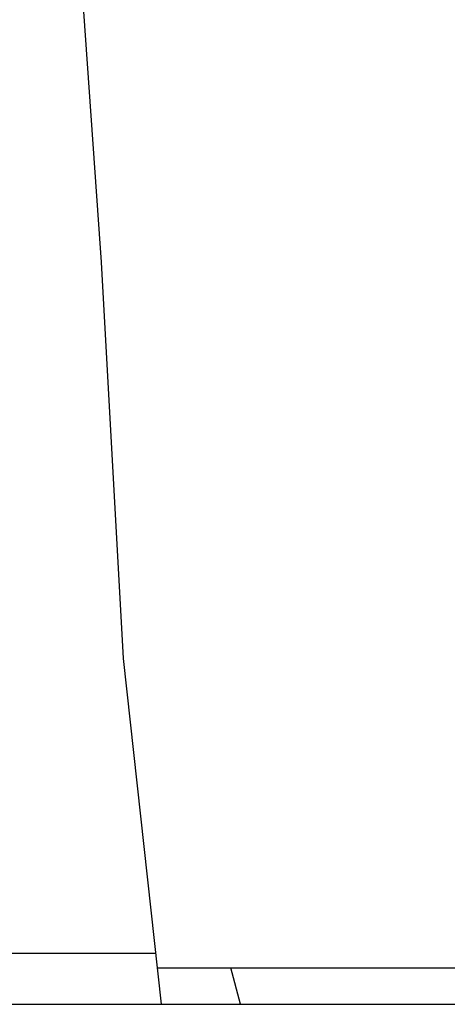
# Model space of a CAD drawing. Header units: centimetres. Extents: x 22052 to 56535, y 76485 to 78519.
# Tile 181 of 235: x 54250.66 to 54252.41, y 77733.68 to 77737.71. Entities that reach past the tile are written whole.
import ezdxf

# ---------------------------------------------------------------- set-up
doc = ezdxf.new("R2010")
doc.units = ezdxf.units.CM
doc.layers.add('$_urządzenia', color=250, linetype='Continuous')

# ---------------------------------------------------------------- blocks, each defined once
blk = doc.blocks.new('A$C92957c0b')
at = {"layer": '$_urządzenia'}
h = blk.add_hatch(dxfattribs=at)
h.set_pattern_fill('_USER', color=256, scale=11.9003414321, angle=285.0000000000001, pattern_type=0)
h.set_pattern_definition([(285.0000000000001, (-1585.0724248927, -2113.6056866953), (11.49484713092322, 3.080035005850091), [])])
h.paths.add_polyline_path([(-212.1184111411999, -1126), (-212.1184111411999, -1127), (-226.9642974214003, -1127), (-227.0064522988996, -1126.756970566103), (-227.0480494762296, -1126.509294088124), (-227.0890889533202, -1126.256970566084), (-227.1295707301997, -1126)])
for p, q in [((-229.0811104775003, -1099.0824711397), (-228.5336698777, -1106.74937655)), ((-228.5336698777, -1106.74937655), (-227.9372186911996, -1117.558112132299)), ((-227.9372186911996, -1117.558112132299), (-226.8972159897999, -1127)), ((-300, -1125.6), (-227.0514228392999, -1125.6)), ((-227.0073637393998, -1126), (-212.1184111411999, -1126)), ((-298.5999999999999, -1127), (-226.8972159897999, -1127)), ((-226.8972159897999, -1127), (-212.1184111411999, -1127))]:
    blk.add_line(p, q, dxfattribs=at)

msp = doc.modelspace()

# ---------------------------------------------------------------- block references
at = {"layer": '$_urządzenia', "xscale": 0.15, "yscale": 0.15, "zscale": 0.15}
msp.add_blockref('A$C92957c0b', (54285.2746603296, 77902.73227193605), dxfattribs=at)

doc.saveas('drawing.dxf')
